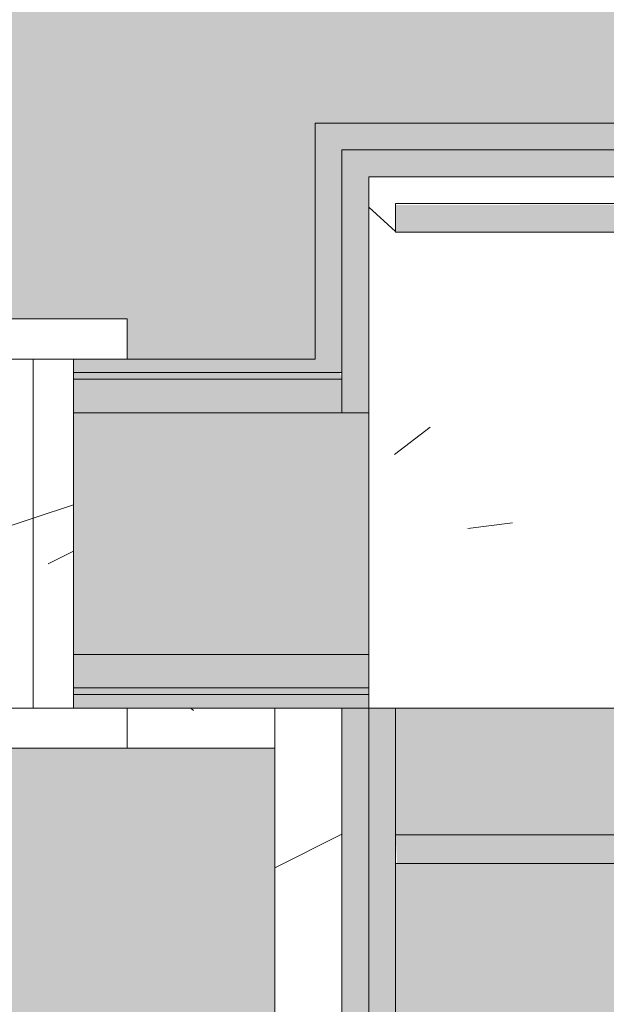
# Model space of a CAD drawing. Header units: millimetres. Extents: x 5980700 to 6194397, y -12939 to 2351883.
# Tile 72 of 124: x 6035928 to 6036147, y -2011 to -1644. Entities that reach past the tile are written whole.
import ezdxf

# ---------------------------------------------------------------- set-up
doc = ezdxf.new("R2010")
doc.units = ezdxf.units.MM
for name, color, linetype, lineweight in [('A-DOOR', 31, 'Continuous', 9), ('A-DOOR-OPNG', 31, 'Continuous', 9), ('A-FLOR-PATT', 8, 'Continuous', 18), ('A-WALL', 113, 'Continuous', 18), ('A-WALL-PATT', 111, 'Continuous', 25), ('S-COLS', 52, 'Continuous', 9)]:
    doc.layers.add(name, color=color, linetype=linetype, lineweight=lineweight)
pattern_1 = [(49.99999999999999, (0, 0), (182.184668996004, -15.93908553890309), [19.05, -209.55]), (355, (0, 0), (-35.24242749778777, 191.0566080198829), [15.24, -167.64]), (100.451, (15.182, -1.328), (146.9425016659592, 175.1166878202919), [16.19, -178.09]), (46.184, (0, 50.8), (271.0788941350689, -42.04327417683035), [28.575, -314.325]), (96.636, (22.59, 47.297), (237.4025071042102, 247.4272132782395), [24.285, -267.135]), (351.184, (0, 50.8), (237.404605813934, 247.4251178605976), [22.86, -251.46]), (21, (25.4, 38.1), (151.6148798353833, -102.2655185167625), [19.05, -209.55]), (326, (25.4, 38.1), (61.80235996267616, 184.1877424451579), [15.24, -167.64]), (71.45100000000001, (38.035, 29.578), (213.4170626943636, 81.92136778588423), [16.19, -178.09]), (37.50000000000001, (0, 0), (3.08832282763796, 84.55507579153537), [8.382, -157.226, 8.382, -161.798, -168.275]), (37.50000000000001, (0, 0), (3.08832282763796, 84.55507579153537), [-335.788, 8.382, -159.893]), (7.499999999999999, (0, 0), (66.81943811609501, 100.1807470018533), [8.382, -88.646, 8.382, -153.416, -64.135]), (7.499999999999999, (0, 0), (66.81943811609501, 100.1807470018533), [-258.826, 8.382, -55.753]), (327.5, (-56.642, 0), (135.5904877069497, -5.7289126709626), [8.382, -55.118, 8.382, -189.738, -262.89]), (327.5, (-56.642, 0), (135.5904877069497, -5.7289126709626), [-261.62, 8.382, -254.508]), (317.5, (-82.042, 0), (148.1288864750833, 25.42676126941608), [8.382, -74.168, 8.382, -123.19, -186.69]), (317.5, (-82.042, 0), (148.1288864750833, 25.42676126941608), [-214.122, 8.382, -178.308])]
pattern_2 = [(36.87, (-5193.228, -2252.341), (-1249.498511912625, -833.0022321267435), [208.25, -1874.25]), (26.565, (-5443.128000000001, -2127.391), (416.5006794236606, 416.5003825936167), [465.661, -465.661]), (18.435, (-5443.128000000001, -1919.141), (832.9995359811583, 416.5008561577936), [263.418, -1053.671])]

# ---------------------------------------------------------------- blocks, each defined once
blk = doc.blocks.new('FX-ESQ-INT_PORTA_VISOR-1FL - 92x210cm_100x215cm-1FL-MAD-3_0cmFolha_Maçaneta 01-V73-PLANTA DE CAIMENTO DE PISOS - TÉRREO')
at = {"layer": 'A-DOOR', "lineweight": 5}
h = blk.add_hatch(dxfattribs=at)
h.set_pattern_fill('FP_95', color=256, style=0, pattern_type=2)
h.set_pattern_definition(pattern_2)
h.paths.add_polyline_path([(-484.9999999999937, 80.0000000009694), (-519.9999999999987, 80.0000000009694), (-519.9999999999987, 65.00000000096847), (-469.9999999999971, 65.00000000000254), (-469.9999999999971, 80.0000000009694)])
h.paths.add_polyline_path([(469.9999999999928, 80.00000000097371), (469.9999999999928, 64.99999999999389), (519.9999999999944, 64.99999999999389), (519.9999999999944, 80.00000000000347), (484.9999999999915, 80.00000000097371)])
h.paths.add_polyline_path([(-499.999999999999, -64.99999999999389), (-519.9999999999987, -64.99999999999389), (-519.9999999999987, -79.99999999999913), (-469.9999999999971, -79.99999999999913), (-469.9999999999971, -64.99999999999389), (-484.9999999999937, -64.99999999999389)])
h.paths.add_polyline_path([(499.9999999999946, -64.99999999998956), (469.9999999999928, -64.99999999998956), (469.9999999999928, -79.99999999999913), (519.9999999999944, -79.99999999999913), (519.9999999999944, -64.99999999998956)])
h = blk.add_hatch(dxfattribs=at)
h.set_pattern_fill('FP_95', color=256, style=0, pattern_type=2)
h.set_pattern_definition(pattern_2)
h.paths.add_polyline_path([(-469.9999999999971, 65.00000000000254), (-484.9999999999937, 65.00000000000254), (-484.9999999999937, -64.99999999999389), (-450.0000000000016, -64.99999999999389), (-450.0000000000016, 35.00000000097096), (-459.9999999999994, 35.00000000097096), (-459.9999999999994, 65.00000000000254)])
h.paths.add_polyline_path([(469.9999999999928, 64.99999999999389), (459.9999999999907, 64.99999999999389), (459.9999999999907, 35.00000000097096), (449.999999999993, 35.00000000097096), (449.999999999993, -64.99999999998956), (484.9999999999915, -64.99999999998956), (484.9999999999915, 64.99999999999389)])
at = {"layer": 'A-DOOR-OPNG', "lineweight": 5}
h = blk.add_hatch(dxfattribs=at)
h.set_pattern_fill('FP_95', color=256, style=0, pattern_type=2)
h.set_pattern_definition(pattern_2)
h.paths.add_polyline_path([(-484.9999999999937, 65.00000000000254), (-499.999999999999, 65.00000000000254), (-499.999999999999, -64.99999999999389), (-484.9999999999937, -64.99999999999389), (-484.9999999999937, 45.00000000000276)])
h.paths.add_polyline_path([(499.9999999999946, 64.99999999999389), (484.9999999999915, 64.99999999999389), (484.9999999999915, -64.99999999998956), (499.9999999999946, -64.99999999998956), (499.9999999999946, 59.99999999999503)])
at = {"layer": 'A-DOOR', "color": 250, "lineweight": 5}
for p, q in [((-470.0000000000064, 80.0000000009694), (-520.0000000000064, 80.0000000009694)), ((-520.0000000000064, 80.0000000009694), (-520.0000000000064, 65.00000000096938)), ((-520.0000000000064, 65.00000000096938), (-470.0000000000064, 65.00000000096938)), ((-485.0000000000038, 65.00000000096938), (-500.0000000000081, 65.00000000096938)), ((-500.0000000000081, 65.00000000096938), (-500.0000000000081, -65.00000000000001)), ((-485.0000000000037, -65.00000000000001), (-485.0000000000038, 65.00000000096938)), ((-460.0000000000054, 65.000000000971), (-485.0000000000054, 65.00000000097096)), ((-485.0000000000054, 65.00000000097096), (-485.0000000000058, -64.99999999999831)), ((-470.0000000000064, -65.00000000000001), (-520.0000000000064, -65.00000000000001)), ((-520.0000000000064, -65.00000000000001), (-520.0000000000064, -80.00000000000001)), ((-500.0000000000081, -65.00000000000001), (-485.0000000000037, -65.00000000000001)), ((-485.0000000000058, -64.99999999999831), (-450.0000000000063, -64.99999999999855)), ((-520.0000000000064, -80.00000000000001), (-470.0000000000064, -80.00000000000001))]:
    blk.add_line(p, q, dxfattribs=at)
blk = doc.blocks.new('_ARQPWR_Pilar perfil I - _TP01-4283042-PLANTA DE CAIMENTO DE PISOS - TÉRREO')
at = {"layer": 'S-COLS', "lineweight": 5}
blk.add_hatch(color=256, dxfattribs=at).paths.add_polyline_path([(5.34999999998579, -122.999999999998), (127.9999999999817, -122.999999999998), (127.9999999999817, -112.2999999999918), (16.04999999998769, -112.2999999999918), (8.483957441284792, -109.1660425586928), (5.34999999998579, -101.5999999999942), (5.349999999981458, 101.6000000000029), (8.483957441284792, 109.1660425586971), (16.04999999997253, 112.3000000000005), (127.9999999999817, 112.3000000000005), (127.9999999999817, 123.0000000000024), (-128.0000000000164, 122.4003904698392), (-128.0000000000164, 112.3000000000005), (-16.05000000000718, 112.3000000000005), (-8.483957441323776, 109.1660425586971), (-5.350000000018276, 101.6000000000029), (-5.352570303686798, -101.6062052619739), (-8.483957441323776, -109.1660425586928), (-16.05000000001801, -112.2999999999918), (-128.0000000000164, -112.307521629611), (-127.3958969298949, -122.999999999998), (-5.346365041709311, -122.999999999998)])
at = {"layer": 'S-COLS', "color": 90, "lineweight": 5}
for p, q in [((127.9999999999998, 123.0000000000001), (-128.0000000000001, 123.0000000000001)), ((-128.0000000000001, 123.0000000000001), (-128.0000000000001, 112.3000000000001)), ((127.9999999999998, 112.3000000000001), (127.9999999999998, 123.0000000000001)), ((-128.0000000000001, 112.3000000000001), (-16.05000000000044, 112.3000000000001)), ((16.04999999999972, 112.3000000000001), (127.9999999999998, 112.3000000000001)), ((-5.350000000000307, 101.6000000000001), (-5.350000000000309, -101.5999999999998)), ((5.349999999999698, -101.6), (5.349999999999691, 101.6)), ((-16.05000000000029, -112.3), (-128.0000000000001, -112.3)), ((-128.0000000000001, -112.3), (-128.0000000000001, -123)), ((127.9999999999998, -112.3), (16.04999999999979, -112.3)), ((127.9999999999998, -123), (127.9999999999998, -112.3)), ((-128.0000000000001, -123), (127.9999999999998, -123))]:
    blk.add_line(p, q, dxfattribs=at)
for centre, radius, start, end in [((-16.05000000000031, 101.6000000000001), 10.70000000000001, 3.307776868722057e-13, 90.00000000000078), ((16.04999999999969, 101.6000000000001), 10.69999999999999, 90.00000000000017, 180.0000000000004), ((-16.05000000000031, -101.6), 10.7, 270, 7.887775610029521e-13), ((16.04999999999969, -101.6), 10.70000000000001, 180.0000000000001, 270.0000000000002)]:
    blk.add_arc(centre, radius, start, end, dxfattribs=at)
blk = doc.blocks.new('FX-PNC-PILAR-TP2 - FX-PNC-PILAR-TP01-4296264-PLANTA DE CAIMENTO DE PISOS - TÉRREO')
at = {"layer": 'A-WALL-PATT', "lineweight": 5}
h = blk.add_hatch(dxfattribs=at)
h.set_pattern_fill('FP_108', color=135, style=0, pattern_type=2)
h.set_pattern_definition([(49.99999999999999, (2e-05, -3e-05), (364.3679291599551, -31.87829433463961), [38.1, -419.1]), (355, (2e-05, -3e-05), (-70.48585119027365, 382.1133031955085), [30.48, -335.28]), (100.451, (30.364, -2.657), (293.8850033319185, 350.2333756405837), [32.38, -356.18]), (46.184, (2e-05, 101.6), (542.1584806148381, -84.08582678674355), [57.15, -628.65]), (96.636, (45.18, 94.59299999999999), (474.8048986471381, 494.8554198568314), [48.57, -534.27]), (351.184, (2e-05, 101.6), (474.8101998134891, 494.8500824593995), [45.72, -502.92]), (21, (50.8, 76.2), (303.2284677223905, -204.530461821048), [38.1, -419.1]), (326, (50.8, 76.2), (123.6038908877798, 368.3760440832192), [30.48, -335.28]), (71.45100000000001, (76.069, 59.15600000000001), (426.8341253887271, 163.8427355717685), [32.38, -356.18]), (37.50000000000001, (2e-05, -3e-05), (6.176645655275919, 169.1101515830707), [16.764, -314.452, 16.764, -323.596, -336.55]), (37.50000000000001, (2e-05, -3e-05), (6.176645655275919, 169.1101515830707), [-671.576, 16.764, -319.786]), (7.499999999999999, (2e-05, -3e-05), (133.63887623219, 200.3614940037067), [16.764, -177.292, 16.764, -306.832, -128.27]), (7.499999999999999, (2e-05, -3e-05), (133.63887623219, 200.3614940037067), [-517.6519999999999, 16.764, -111.506]), (327.5, (-113.284, -3e-05), (271.1818188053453, -11.45836264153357), [16.764, -110.236, 16.764, -379.476, -525.78]), (327.5, (-113.284, -3e-05), (271.1818188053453, -11.45836264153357), [-523.24, 16.764, -509.016]), (317.5, (-164.084, -3e-05), (296.2585102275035, 50.85284694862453), [16.764, -148.336, 16.764, -246.38, -373.38]), (317.5, (-164.084, -3e-05), (296.2585102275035, 50.85284694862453), [-428.244, 16.764, -356.616])])
h.paths.add_polyline_path([(-4285.283904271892, -1968.84182177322), (-4140.616646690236, -1968.84182177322), (-4140.616646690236, -1702.84182177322), (-4416.616646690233, -1702.84182177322), (-4416.616646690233, -1900.841032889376), (-4291.627681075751, -1900.841032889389), (-4290.741506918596, -1946.515975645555), (-4286.83337430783, -1944.362714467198), (-4283.966646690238, -1937.424463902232), (-4284.615710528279, -1732.674843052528), (-4287.100604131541, -1726.675779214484), (-4294.666646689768, -1723.541821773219), (-4406.616646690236, -1723.534300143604), (-4406.613011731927, -1712.841821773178), (-4150.616646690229, -1712.841821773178), (-4150.616646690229, -1723.541821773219), (-4262.566646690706, -1723.541821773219), (-4270.132689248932, -1726.675779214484), (-4273.266646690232, -1734.241821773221), (-4272.617582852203, -1939.008800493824), (-4270.132689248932, -1945.007864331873), (-4262.566646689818, -1948.14182177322), (-4150.616646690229, -1948.14182177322), (-4150.616646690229, -1958.841821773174), (-4291.627681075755, -1958.841821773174), (-4291.627681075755, -1968.84182177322), (-4287.253516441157, -1968.84182177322)])
at = {"layer": 'A-WALL', "color": 130, "lineweight": 9}
for p, q in [((-4272.2982160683, -1702.84182177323), (-4416.616646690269, -1702.84182177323)), ((-4416.616646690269, -1702.84182177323), (-4416.616646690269, -1900.841032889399)), ((-4416.616646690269, -1900.841032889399), (-4291.627681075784, -1900.8410328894))]:
    blk.add_line(p, q, dxfattribs=at)
blk = doc.blocks.new('BE-PMSa-MOD-ARQ-CONEXAODOFUTURO-EX-000-R_rvt-1-PLANTA DE CAIMENTO DE PISOS - TÉRREO')
at = {"layer": 'A-FLOR-PATT', "lineweight": 5}
h = blk.add_hatch(dxfattribs=at)
h.set_pattern_fill('FP_109', color=133, style=0, pattern_type=2)
h.set_pattern_definition(pattern_1)
h.paths.add_polyline_path([(-4441.627696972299, -8177.825683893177), (-4441.627696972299, -8167.82568389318), (-4451.627696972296, -8167.82568389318), (-4451.627696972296, -8177.825683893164)])
h.paths.add_polyline_path([(20075.50989163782, -8167.825683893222), (20089.3868260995, -8167.825683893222), (20089.38682609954, -5194.841794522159), (19913.38333741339, -5194.841794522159), (19913.38333741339, -4838.84179452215), (20089.38682609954, -4838.841794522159), (20089.38682609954, -2003.841794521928), (19923.3833374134, -2003.841794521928), (19923.38333741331, -1915.841005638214), (15956.88333741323, -1915.841005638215), (15956.88333741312, -2008.841794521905), (15620.88333741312, -2008.841794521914), (15620.88333741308, -1915.841005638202), (12301.88333741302, -1915.841005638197), (12301.88333741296, -2008.841794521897), (11965.88333741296, -2008.84179452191), (11965.88333741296, -1915.841005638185), (9479.379702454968, -1915.841005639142), (9479.379702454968, -1900.841005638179), (8579.379702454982, -1900.841005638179), (8579.379702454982, -2050.841005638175), (11830.88333741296, -2050.841005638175), (11830.88333741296, -2143.841794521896), (12436.88333741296, -2143.841794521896), (12436.88333741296, -2050.84100563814), (15485.88333741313, -2050.841005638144), (15485.88333741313, -2143.841794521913), (16091.88333741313, -2143.841794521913), (16091.88333741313, -2050.841005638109), (19788.3833374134, -2050.841005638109), (19788.3833374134, -2138.841794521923), (19964.38682609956, -2138.841794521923), (19964.38682609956, -4713.841794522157), (19788.3833374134, -4713.841794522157), (19788.3833374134, -5319.841794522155), (19964.38682609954, -5319.841794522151), (19964.38682609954, -8042.825683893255), (8511.785154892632, -8042.825683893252), (8511.785154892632, -4063.84179452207), (8559.379702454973, -4063.841794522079), (8559.379702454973, -3457.84179452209), (8511.785154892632, -3457.84179452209), (8511.785154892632, -2770.84100563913), (8500.374635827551, -2770.84100563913), (8500.374635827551, -2640.841005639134), (8511.785154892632, -2640.841005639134), (8511.785154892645, -2138.841794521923), (8549.379702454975, -2138.826511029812), (8549.379702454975, -1900.841005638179), (8539.379702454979, -1900.841005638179), (8539.379702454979, -1915.841005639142), (8424.379702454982, -1915.841005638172), (8424.379702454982, -2003.841794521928), (8386.785154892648, -2003.841794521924), (8386.785154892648, -3582.841794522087), (8434.379702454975, -3582.841794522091), (8434.379702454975, -3938.841794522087), (8386.78515489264, -3938.841794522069), (8386.78515489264, -8167.825683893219), (19983.39944753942, -8167.825683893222)])
h.paths.add_polyline_path([(-4451.627696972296, -8167.82568389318), (-4451.627696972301, -1915.841005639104), (-4556.62769697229, -1915.841005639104), (-4556.62769697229, -1900.841005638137), (-4566.627696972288, -1900.841005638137), (-4566.627696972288, -2740.841005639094), (-4556.627696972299, -2740.841005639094), (-4556.627696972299, -2751.841005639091), (-4536.622630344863, -2751.841005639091), (-4536.622630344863, -2640.841005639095), (-4517.622630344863, -2640.841005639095), (-4517.622630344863, -2770.841005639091), (-4556.627696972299, -2770.841005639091), (-4556.627696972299, -2780.841005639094), (-4566.627696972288, -2780.841005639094), (-4566.627696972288, -2820.841005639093), (-4576.627696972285, -2820.841005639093), (-4576.627696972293, -8042.825683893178), (-16321.61588607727, -8042.825683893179), (-16321.61588608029, -5319.841794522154), (-16145.61666258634, -5319.841794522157), (-16145.61666258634, -4713.841794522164), (-16321.61588608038, -4713.841794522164), (-16321.61588608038, -2138.841794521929), (-16145.61666258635, -2138.841794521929), (-16145.61666258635, -2050.841005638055), (-12201.61666258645, -2050.841005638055), (-12201.61666258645, -2138.841794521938), (-11585.61666258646, -2138.841794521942), (-11585.61666258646, -2050.841005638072), (-8474.116662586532, -2050.841005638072), (-8474.116662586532, -2138.841794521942), (-7858.116662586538, -2138.841794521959), (-7858.116662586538, -2050.841005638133), (-4596.627696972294, -2049.966749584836), (-4596.627696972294, -1900.841005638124), (-5496.627696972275, -1900.841005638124), (-5496.627696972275, -1915.841005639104), (-7993.116662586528, -1915.841005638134), (-7993.116662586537, -2003.841794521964), (-8339.116662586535, -2003.841794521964), (-8339.116662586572, -1915.841005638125), (-11720.6166625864, -1915.841005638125), (-11720.61666258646, -2003.841794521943), (-12066.61666258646, -2003.841794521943), (-12066.61666258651, -1915.841005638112), (-16280.61666258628, -1915.841005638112), (-16280.61666258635, -2003.84179452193), (-16446.61588608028, -2003.84179452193), (-16446.61588608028, -4838.841794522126), (-16270.61666258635, -4838.841794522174), (-16270.61666258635, -5194.841794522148), (-16446.61588608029, -5194.841794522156), (-16446.61588608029, -8167.825683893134), (-4512.987072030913, -8167.825683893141)])
h.paths.add_polyline_path([(-6183.614845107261, -327.1176804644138), (-6183.612822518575, -327.1195872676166), (-6151.433903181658, -327.1195872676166)])
h.paths.add_polyline_path([(-6183.614845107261, -1157.117680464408), (-6183.612822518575, -1157.119587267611), (-6174.673446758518, -1157.119587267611)])
h.paths.add_polyline_path([(9914.343509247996, -1770.841005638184), (10006.38515489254, -1770.841005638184), (10006.38515489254, -14.61798700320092), (9529.379702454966, -14.61798700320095), (9529.379702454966, -29.61798700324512), (9479.379702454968, -29.61798700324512), (9479.379702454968, -14.61798700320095), (8539.379702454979, -14.617987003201), (8539.379702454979, -29.61798700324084), (8489.37970245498, -28.80444696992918), (8489.37970245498, -14.617987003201), (-2271.114845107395, -14.6179870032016), (-2271.114845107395, -29.61036006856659), (-2321.114845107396, -29.61036006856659), (-2321.114845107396, -14.6179870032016), (-3061.11484510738, -14.61798700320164), (-3061.11484510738, -29.6103600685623), (-3111.114845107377, -29.61036006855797), (-3111.114845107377, -14.61798700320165), (-3280.616662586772, -14.61798700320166), (-3280.616662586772, -29.61036006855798), (-3330.616662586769, -29.61036006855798), (-3330.616662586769, -14.61798700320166), (-4070.616662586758, -14.6179870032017), (-4070.616662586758, -29.61036006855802), (-4120.616662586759, -29.61036006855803), (-4120.616662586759, -14.6179870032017), (-4506.627696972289, -14.61798700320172), (-4506.627696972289, -29.61036006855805), (-4556.62769697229, -29.61036006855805), (-4556.62769697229, -14.61798700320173), (-5496.627696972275, -14.61798700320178), (-5496.627696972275, -29.61036006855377), (-5546.627696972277, -29.61036006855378), (-5546.627696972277, -14.61798700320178), (-6183.614845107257, -14.61798700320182), (-6183.614845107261, -1770.841005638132), (-5546.627696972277, -1770.841005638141), (-5546.627696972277, -1755.841005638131), (-5496.627696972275, -1755.841005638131), (-5496.627696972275, -1770.841005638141), (-4556.62769697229, -1770.841005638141), (-4556.62769697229, -1755.841005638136), (-4506.627696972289, -1755.841005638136), (-4506.627696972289, -1770.841005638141), (-4436.616662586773, -1770.841005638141), (-4436.616662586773, -1682.841794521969), (-4120.616662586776, -1682.841794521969), (-4120.616662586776, -1770.841005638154), (-1313.614873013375, -1770.841005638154), (-1313.614873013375, -1755.841005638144), (-1243.614873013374, -1755.841005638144), (-1243.614873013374, -1770.841005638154), (-403.6148730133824, -1770.841005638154), (-403.6148730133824, -1755.841005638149), (-333.6148730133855, -1755.841005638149), (-333.6148730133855, -1770.841005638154), (748.3833374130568, -1770.841005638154), (748.3833374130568, -1755.841005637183), (818.3833374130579, -1755.841005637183), (818.3833374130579, -1770.841005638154), (1678.38333741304, -1770.841005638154), (1678.38333741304, -1620.841005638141), (-3970.61666258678, -1620.841005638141), (-3970.61666258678, -1532.841794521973), (-4586.616662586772, -1532.841794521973), (-4586.616662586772, -1620.841005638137), (-6033.61484510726, -1620.841005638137), (-6033.61484510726, -164.6179870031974), (9856.385154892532, -164.6179870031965), (9856.385154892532, -1620.841005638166), (8559.379702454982, -1620.841005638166), (8559.379702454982, -1532.841794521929), (7943.379702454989, -1532.841794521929), (7943.379702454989, -1620.841005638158), (2294.383337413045, -1620.970226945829), (2294.383337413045, -1770.841005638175), (3154.383337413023, -1770.841005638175), (3154.383337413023, -1755.841005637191), (3224.383337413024, -1755.841005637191), (3224.383337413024, -1770.841005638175), (4236.385126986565, -1770.841005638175), (4236.385126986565, -1755.841005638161), (4306.385126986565, -1755.841005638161), (4306.385126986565, -1770.841005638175), (5146.385126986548, -1770.841005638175), (5146.385126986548, -1755.841005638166), (5216.38512698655, -1755.841005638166), (5216.38512698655, -1770.841005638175), (8093.379702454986, -1770.841005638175), (8093.379702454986, -1682.841794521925), (8409.379702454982, -1682.841794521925), (8409.379702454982, -1770.841005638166), (8489.37970245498, -1770.841005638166), (8489.37970245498, -1755.841005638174), (8539.379702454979, -1755.841005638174), (8539.379702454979, -1770.841005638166), (9479.379702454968, -1770.841005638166), (9479.379702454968, -1755.841005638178), (9529.379702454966, -1755.841005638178), (9529.379702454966, -1770.841005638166), (9856.385154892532, -1770.841005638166)])
h.paths.add_polyline_path([(2264.383337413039, -1770.841005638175), (2264.383337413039, -1527.841794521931), (1708.383337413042, -1527.841794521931), (1708.383337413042, -1770.841005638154), (1718.38333741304, -1770.841005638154), (1718.38333741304, -1755.841005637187), (1788.383337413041, -1755.841005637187), (1788.383337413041, -1770.841005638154), (1833.383337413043, -1770.841005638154), (1833.383337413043, -1677.841794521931), (2139.383337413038, -1677.841794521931), (2139.383337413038, -1770.841005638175), (2184.38333741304, -1770.841005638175), (2184.38333741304, -1755.841005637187), (2254.383337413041, -1755.841005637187), (2254.383337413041, -1770.841005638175), (2259.025241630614, -1770.841005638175)])
h.paths.add_polyline_path([(16686.35582290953, -1755.841005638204), (19923.38333741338, -1755.841005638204), (19923.3833374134, -1667.841794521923), (20089.38682609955, -1667.841794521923), (20089.38682609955, 1166.15820547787), (19913.38333741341, 1166.158205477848), (19913.38333741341, 1522.158205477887), (20089.38682609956, 1522.158205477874), (20089.38682609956, 4296.158205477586), (19913.3833374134, 4296.158205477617), (19913.38333741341, 4461.658994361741), (15971.88333741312, 4461.658994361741), (15971.88333741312, 4296.158205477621), (15605.88333741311, 4296.158205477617), (15605.88333741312, 4461.658994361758), (12316.88333741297, 4461.658994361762), (12316.88333741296, 4296.158205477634), (11950.88333741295, 4296.158205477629), (11950.88333741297, 4461.658994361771), (8424.379702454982, 4461.658994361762), (8424.379702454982, 140.3820129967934), (8489.37970245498, 140.3820129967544), (8489.37970245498, 130.3820129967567), (8539.379702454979, 130.382012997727), (8539.379702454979, 115.3820129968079), (8549.379702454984, 115.3820129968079), (8549.379702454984, 955.3820129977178), (8539.379702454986, 955.3820129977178), (8539.379702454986, 966.3820129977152), (8519.374635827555, 966.382012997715), (8519.374635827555, 855.3820129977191), (8500.374635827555, 855.3820129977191), (8500.374635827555, 985.382012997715), (8539.379702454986, 985.3820129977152), (8539.379702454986, 995.3820129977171), (8549.379702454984, 995.3820129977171), (8549.379702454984, 4336.658994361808), (11825.88333741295, 4336.658994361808), (11825.88333741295, 4171.158205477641), (12441.88333741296, 4171.158205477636), (12441.88333741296, 4336.658994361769), (15480.88333741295, 4336.658994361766), (15480.88333741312, 4171.158205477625), (16096.88333741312, 4171.15820547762), (16097.48518693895, 4336.658994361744), (19788.3833374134, 4336.658994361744), (19788.38333741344, 4171.158205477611), (19964.38682609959, 4171.158205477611), (19964.38682609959, 1647.158205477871), (19788.38333741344, 1647.158205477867), (19788.38333741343, 1041.158205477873), (19964.38682609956, 1041.158205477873), (19964.38682609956, -1532.841794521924), (19788.38333741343, -1532.841794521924), (19788.38333741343, -1620.841005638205), (16091.88333741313, -1620.841005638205), (16091.88333741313, -1527.84179452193), (15485.88333741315, -1527.841794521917), (15485.88333741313, -1620.841005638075), (12436.88333741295, -1620.841005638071), (12436.88333741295, -1527.841794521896), (11830.88333741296, -1527.841794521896), (11830.88333741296, -1620.841005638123), (10286.38515489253, -1620.841005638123), (10286.38515489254, 265.3820129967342), (8579.379702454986, 265.3820129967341), (8579.379702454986, 115.3820129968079), (9479.379702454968, 115.3820129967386), (9479.379702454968, 130.3820129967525), (9509.37970245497, 130.3820129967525), (9509.37970245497, 140.3820129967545), (10161.38515489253, 140.3820129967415), (10161.38515489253, -1755.841005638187), (11965.88333741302, -1755.841005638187), (11965.88333741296, -1662.841794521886), (12301.88333741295, -1662.84179452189), (12301.88333741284, -1755.841005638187), (15620.88333741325, -1755.841005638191), (15620.88333741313, -1662.841794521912), (15956.88333741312, -1662.841794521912), (15956.88333741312, -1755.841005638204), (16417.78746090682, -1755.841005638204)])
h.paths.add_polyline_path([(-6868.469615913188, -1755.841005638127), (-6338.614845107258, -1755.841005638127), (-6338.614845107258, 140.3896399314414), (-5546.627696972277, 140.3896399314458), (-5546.627696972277, 130.3896399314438), (-5496.627696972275, 130.389639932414), (-5496.627696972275, 115.3896399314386), (-4596.627696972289, 115.3896399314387), (-4596.627696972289, 265.3896399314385), (-6463.614845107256, 265.3896399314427), (-6463.614845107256, -1620.841005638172), (-7858.116662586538, -1620.841005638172), (-7858.116662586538, -1532.841794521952), (-8474.116662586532, -1532.841794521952), (-8474.116662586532, -1620.84100563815), (-11585.61666258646, -1620.84100563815), (-11585.61666258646, -1532.841794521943), (-12201.61666258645, -1532.841794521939), (-12201.61666258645, -1620.841005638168), (-16145.61666258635, -1620.841005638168), (-16145.61666258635, -1532.841794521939), (-16321.61588608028, -1532.841794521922), (-16321.61588608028, 1041.158205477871), (-16145.61666258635, 1041.158205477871), (-16145.61666258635, 1647.158205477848), (-16321.6158860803, 1647.158205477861), (-16321.6158860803, 4171.158205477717), (-16145.61666258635, 4171.158205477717), (-16145.61666258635, 4337.158913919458), (-12201.61666258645, 4337.158913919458), (-12201.61666258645, 4171.158205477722), (-11585.61666258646, 4171.158205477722), (-11585.61666258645, 4337.158913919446), (-8474.116662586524, 4337.158913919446), (-8474.116662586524, 4171.158205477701), (-7858.116662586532, 4171.158205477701), (-7858.116662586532, 4337.158913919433), (-4576.627696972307, 4337.158913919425), (-4576.627696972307, 1035.389639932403), (-4566.627696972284, 1035.389639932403), (-4566.627696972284, 995.3896399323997), (-4556.62769697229, 995.3896399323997), (-4556.62769697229, 985.3896399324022), (-4517.622630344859, 985.3896399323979), (-4517.622630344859, 855.389639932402), (-4536.622630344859, 855.389639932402), (-4536.622630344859, 966.3896399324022), (-4556.62769697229, 966.3896399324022), (-4556.62769697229, 955.3896399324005), (-4566.627696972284, 955.3896399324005), (-4566.627696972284, 115.3896399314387), (-4556.62769697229, 115.3896399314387), (-4556.62769697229, 130.3896399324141), (-4506.627696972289, 130.3896399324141), (-4506.627696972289, 140.3896399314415), (-4451.627696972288, 140.3896399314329), (-4451.711295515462, 4461.658994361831), (-7983.116662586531, 4461.65899436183), (-7983.116662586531, 4296.158205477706), (-8349.116662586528, 4296.158205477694), (-8349.200261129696, 4461.658994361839), (-11710.61666258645, 4461.658994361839), (-11710.61666258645, 4296.158205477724), (-12076.61666258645, 4296.158205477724), (-12076.7002611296, 4461.658994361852), (-16280.61666258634, 4461.658994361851), (-16280.61666258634, 4306.158205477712), (-16446.61588608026, 4306.158205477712), (-16446.61588608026, 1512.158205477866), (-16280.61666258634, 1512.158205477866), (-16280.61666258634, 1497.158205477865), (-16270.61666258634, 1497.158205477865), (-16270.61666258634, 1166.158205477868), (-16446.61588608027, 1166.158205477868), (-16446.61588608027, -1667.841794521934), (-16280.61666258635, -1667.841794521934), (-16280.61666258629, -1755.841005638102), (-12066.61666258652, -1755.841005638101), (-12066.61666258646, -1667.841794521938), (-11720.61666258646, -1667.841794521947), (-11720.61666258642, -1755.841005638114), (-8339.116662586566, -1755.841005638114), (-8339.116662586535, -1667.841794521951), (-7993.116662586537, -1667.841794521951), (-7993.116662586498, -1755.841005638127), (-7457.340251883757, -1755.841005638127)])
h.paths.add_polyline_path([(10006.38316409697, -1157.11958726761), (10006.38515489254, -1157.117680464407), (9997.443780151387, -1157.11958726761)])
h.paths.add_polyline_path([(10006.38316409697, -327.1195872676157), (10006.38515489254, -327.1176804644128), (9997.443780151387, -327.1195872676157)])
h.paths.add_polyline_path([(7264.425647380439, 115.3820129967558), (7919.878136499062, 115.3820129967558), (7919.878136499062, 265.3820129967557), (6363.379702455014, 265.3820129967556), (6363.379702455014, 115.3820129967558)])
h.paths.add_polyline_path([(6323.379702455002, 115.3820129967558), (6333.379702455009, 115.3820129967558), (6333.379702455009, 265.3820129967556), (2116.385126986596, 265.3820129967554), (2116.385126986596, 1037.158205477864), (2296.38333741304, 1037.158205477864), (2296.38333741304, 1651.158205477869), (2116.385126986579, 1651.158205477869), (2116.385126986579, 2814.158994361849), (1966.385126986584, 2814.158994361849), (1966.385126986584, 2804.158994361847), (1981.385126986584, 2804.158994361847), (1981.385126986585, 1516.158205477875), (2161.383337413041, 1516.158205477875), (2161.383337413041, 1172.158205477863), (1981.385126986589, 1172.158205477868), (1981.385126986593, 130.382012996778), (6323.379702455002, 130.3820129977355)])
h.paths.add_polyline_path([(7949.878136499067, 115.3820129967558), (7963.379702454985, 115.3820129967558), (7963.379702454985, 130.3820129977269), (8078.379702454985, 130.3820129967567), (8078.379702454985, 296.3913006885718), (8254.379702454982, 296.4037829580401), (8254.379702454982, 1172.158205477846), (8076.38333741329, 1172.158205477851), (8076.38333741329, 1516.158205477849), (8254.379702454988, 1516.158205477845), (8254.379702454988, 4306.158205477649), (8078.383337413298, 4306.158205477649), (8078.383337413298, 4471.658994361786), (7658.883337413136, 4471.658994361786), (7658.883337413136, 4476.658994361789), (7618.883337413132, 4476.658994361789), (7618.883337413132, 4486.658994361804), (2618.883337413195, 4486.658994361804), (2618.883337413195, 4476.658994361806), (2578.8833374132, 4476.658994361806), (2578.8833374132, 4471.658994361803), (2159.383337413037, 4471.658994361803), (2159.383337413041, 4306.158205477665), (1981.385126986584, 4306.158205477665), (1981.385126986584, 3744.158994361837), (1966.385126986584, 3744.158994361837), (1966.385126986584, 2844.158994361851), (2116.385126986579, 2844.158994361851), (2116.385126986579, 4171.158205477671), (2294.38333741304, 4171.158205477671), (2294.38333741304, 4336.658994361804), (7943.383337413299, 4336.658994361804), (7943.383337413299, 4171.158205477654), (8119.379702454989, 4171.158205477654), (8119.379702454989, 1651.158205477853), (7941.383337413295, 1651.158205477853), (7941.383337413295, 1037.158205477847), (8119.379702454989, 1037.158205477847), (8119.379702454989, 431.3942088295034), (7949.878136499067, 431.3817265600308), (7949.878136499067, 130.3820129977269)])
h.paths.add_polyline_path([(1686.385126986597, 115.3820129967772), (1836.385126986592, 115.3820129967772), (1836.385126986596, 2754.15899436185), (1821.385126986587, 2754.15899436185), (1821.385126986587, 2804.158994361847), (1836.385126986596, 2804.158994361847), (1836.385126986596, 3744.158994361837), (1821.385126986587, 3744.158994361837), (1821.385126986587, 3794.158994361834), (1836.385126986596, 3794.158994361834), (1836.385126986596, 3907.158994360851), (1774.885126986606, 3907.158994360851), (1774.885126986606, 3919.658994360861), (1049.885126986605, 3919.658994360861), (1049.885126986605, 3954.658994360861), (1769.885126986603, 3954.658994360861), (1769.885126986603, 3961.658994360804), (386.3851269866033, 3961.658994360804), (386.3851269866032, 4486.658994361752), (-333.6148451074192, 4486.658994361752), (-333.6148451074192, 4407.158913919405), (-318.6148451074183, 4407.158913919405), (-318.6148451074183, 4357.158913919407), (-333.6148451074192, 4357.158913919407), (-333.6148451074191, 3617.158913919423), (-318.6148451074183, 3617.158913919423), (-318.6148451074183, 3567.158913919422), (-333.6148451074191, 3567.158913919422), (-333.6148451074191, 3238.903506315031), (-183.6148451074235, 3238.903506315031), (-183.6148451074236, 4337.158913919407), (236.3851269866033, 4337.158913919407), (236.3851269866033, 3811.658994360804), (1686.385126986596, 3811.658994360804), (1686.385126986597, 265.3820129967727), (444.3857207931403, 265.3820129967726), (444.3857207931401, 2287.15820547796), (81.29247742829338, 2287.15820547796), (81.2924774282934, 2137.15820547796), (294.3857207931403, 2137.15820547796), (294.3857207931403, 1698.268829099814), (304.3857207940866, 1698.268829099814), (304.3857207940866, 1648.268829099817), (294.3857207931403, 1648.268829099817), (295.5425980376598, 308.2688290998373), (304.385720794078, 308.2688290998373), (304.385720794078, 258.2688290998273), (294.3857207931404, 258.2688290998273), (294.3857207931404, 115.3820129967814), (1680.297920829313, 115.3820129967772)])
h.paths.add_polyline_path([(-2016.707522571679, 1971.140541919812), (-1743.707740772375, 1971.14801826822), (-1743.707740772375, 2121.140541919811), (-1993.707304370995, 2121.140541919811), (-1993.707304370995, 1971.148018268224), (-2018.707522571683, 1971.148018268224), (-2018.707522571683, 2121.140541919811), (-2422.616662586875, 2121.140541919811), (-2422.616662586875, 2245.558205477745), (-3006.114845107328, 2245.558205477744), (-3006.114845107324, 3007.158913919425), (-2018.707522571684, 3007.158913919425), (-2018.707522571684, 3238.903506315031), (-3156.114845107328, 3238.903506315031), (-3156.114845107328, 1971.140541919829), (-2784.616662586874, 1971.14054191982), (-2784.616662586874, 2095.558205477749), (-2572.616662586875, 2095.558205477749), (-2572.616662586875, 1971.140541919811), (-2018.707522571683, 1971.140541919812)])
h.paths.add_polyline_path([(-1993.707304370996, 3007.158913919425), (-1743.707740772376, 3007.158913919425), (-1743.707740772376, 3238.903506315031), (-1993.707304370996, 3238.903506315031), (-1993.707304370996, 3094.949362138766)])
h.paths.add_polyline_path([(1801.885126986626, 3919.658994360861), (1836.385126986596, 3919.658994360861), (1836.385126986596, 3961.658994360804), (1801.885126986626, 3961.658994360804), (1801.885126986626, 3927.158994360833)])
at = {"layer": 'A-WALL', "lineweight": 5}
for color, points in [(50, [(-4426.616662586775, -1770.841005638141), (-4426.616662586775, -1682.841794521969), (-4436.616662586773, -1682.841794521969), (-4436.616662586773, -1770.841005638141)]), (50, [(-4130.616646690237, -1692.841794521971), (-4120.616662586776, -1692.841794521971), (-4120.616662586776, -1682.841794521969), (-4426.616662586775, -1682.841794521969), (-4426.616662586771, -1692.841794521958), (-4150.616662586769, -1692.841794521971)]), (9, [(-4406.627696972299, -8187.825683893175), (-4406.627696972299, -1900.841005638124), (-4416.627696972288, -1900.841005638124), (-4416.627696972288, -8187.825683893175)])]:
    blk.add_hatch(color=color, dxfattribs=at).paths.add_polyline_path(points)
at = {"layer": 'A-WALL'}
for color, points in [(253, [(-4426.616662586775, -1790.841005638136), (-4416.616662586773, -1790.841005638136), (-4416.616662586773, -1692.841794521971), (-4426.616662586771, -1692.841794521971), (-4426.616662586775, -1778.341005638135)]), (253, [(-4273.266662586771, -1702.841794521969), (-4130.616662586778, -1702.841794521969), (-4130.616662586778, -1692.841794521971), (-4416.616662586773, -1692.841794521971), (-4416.616662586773, -1702.841794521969), (-4283.963027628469, -1702.841794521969)]), (10, [(-4416.627696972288, -8187.825683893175), (-4416.627696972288, -1900.841005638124), (-4426.62769697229, -1900.841005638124), (-4426.627696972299, -8187.825683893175)])]:
    blk.add_hatch(color=color, dxfattribs=at).paths.add_polyline_path(points)
at = {"layer": 'A-WALL', "lineweight": 5}
h = blk.add_hatch(color=50, dxfattribs=at)
h.paths.add_polyline_path([(-4506.627696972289, -1775.841005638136), (-4426.616662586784, -1775.841005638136), (-4426.616662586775, -1770.841005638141), (-4526.627696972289, -1770.841005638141), (-4526.627696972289, -1775.841005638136), (-4512.987072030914, -1775.841005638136)])
h.paths.add_polyline_path([(-8018.116662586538, -1775.841005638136), (-6308.614845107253, -1775.841005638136), (-6308.614845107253, -1770.841005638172), (-8018.116662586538, -1770.841005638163)])
h.paths.add_polyline_path([(-5586.230724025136, -1775.841005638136), (-5526.627696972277, -1775.841005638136), (-5526.627696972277, -1770.841005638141), (-6188.614845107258, -1771.310636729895), (-6188.614845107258, -1775.841005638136), (-5588.614845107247, -1775.841005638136)])
h = blk.add_hatch(color=9, dxfattribs=at)
h.paths.add_polyline_path([(-4506.627696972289, -1778.341005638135), (-4426.616662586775, -1778.341005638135), (-4427.351965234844, -1775.841005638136), (-4526.627696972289, -1775.841005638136), (-4526.627696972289, -1778.341005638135), (-4512.987072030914, -1778.341005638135)])
h.paths.add_polyline_path([(-8015.616662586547, -1778.341005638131), (-6306.114845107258, -1777.214454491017), (-6306.114845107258, -1775.841005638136), (-8018.116662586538, -1775.841005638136), (-8018.116662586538, -1778.341005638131)])
h.paths.add_polyline_path([(-5585.038663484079, -1778.341005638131), (-5526.627696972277, -1778.341005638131), (-5526.627696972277, -1775.841005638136), (-6191.114845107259, -1775.841005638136), (-6191.061463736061, -1778.341005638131), (-5588.614845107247, -1778.341005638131)])
h = blk.add_hatch(color=50, dxfattribs=at)
h.paths.add_polyline_path([(-4436.616662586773, -1790.841005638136), (-4426.616662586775, -1790.841005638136), (-4426.616662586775, -1778.341005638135), (-4526.627696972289, -1778.341005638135), (-4526.627696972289, -1790.841005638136), (-4512.987072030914, -1790.841005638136)])
h.paths.add_polyline_path([(-7457.340251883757, -1790.841005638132), (-6293.614845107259, -1790.841005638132), (-6293.614845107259, -1778.341005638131), (-8018.116662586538, -1778.341005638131), (-8018.116662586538, -1790.841005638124), (-7751.775569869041, -1790.841005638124)])
h.paths.add_polyline_path([(-6191.114845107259, -1790.841005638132), (-5526.627696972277, -1790.841005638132), (-5526.627696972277, -1778.341005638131), (-6203.614845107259, -1778.341005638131), (-6203.614845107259, -1790.841005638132)])
h = blk.add_hatch(color=50, dxfattribs=at)
h.paths.add_polyline_path([(-4426.62769697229, -1893.341005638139), (-4416.616662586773, -1893.341005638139), (-4416.627696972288, -1880.842259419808), (-4526.627696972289, -1880.841005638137), (-4526.627696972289, -1893.341005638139), (-4451.627696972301, -1893.341005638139)])
h.paths.add_polyline_path([(-6033.61484510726, -1893.341005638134), (-5526.627696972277, -1893.341005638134), (-5526.627696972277, -1880.841005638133), (-6380.191061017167, -1881.164725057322), (-6381.865743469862, -1887.414725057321), (-6383.852226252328, -1890.003559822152), (-6389.455822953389, -1893.341005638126), (-6203.614845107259, -1893.341005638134)])
h.paths.add_polyline_path([(-8018.116662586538, -1893.341005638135), (-6395.926299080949, -1892.797845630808), (-6398.94106101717, -1891.990042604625), (-6401.529895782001, -1890.003559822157), (-6404.765133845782, -1884.399963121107), (-6404.765133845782, -1880.841005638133), (-8018.116662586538, -1880.841005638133)])
h = blk.add_hatch(color=9, dxfattribs=at)
h.paths.add_polyline_path([(-4426.62769697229, -1895.841005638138), (-4416.616662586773, -1895.841005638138), (-4416.627696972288, -1893.341256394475), (-4526.627696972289, -1893.341005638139), (-4526.627696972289, -1895.841005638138), (-4451.627696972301, -1895.841005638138)])
h.paths.add_polyline_path([(-7457.340251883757, -1895.841005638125), (-5526.627696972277, -1895.841005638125), (-5526.627696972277, -1893.341005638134), (-8018.116662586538, -1893.341005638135), (-8018.116662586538, -1895.841005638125), (-7751.775569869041, -1895.841005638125)])
at = {"layer": 'A-WALL'}
h = blk.add_hatch(color=10, dxfattribs=at)
h.paths.add_polyline_path([(-4426.62769697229, -1900.841005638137), (-4416.616662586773, -1900.841005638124), (-4416.627696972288, -1895.841005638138), (-4526.627696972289, -1895.841005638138), (-4526.627696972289, -1900.841005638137), (-4451.627696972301, -1900.841005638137)])
h.paths.add_polyline_path([(-7457.340251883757, -1900.841005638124), (-5526.627696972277, -1900.841005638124), (-5526.627696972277, -1895.841005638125), (-8018.116662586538, -1895.841005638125), (-8018.116662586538, -1900.841005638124), (-7751.775569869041, -1900.841005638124)])
at = {"layer": 'A-WALL-PATT', "lineweight": 5}
h = blk.add_hatch(color=9, dxfattribs=at)
h.paths.add_polyline_path([(-4526.627696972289, -1880.841005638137), (-4416.616662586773, -1880.841005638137), (-4416.616662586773, -1790.841005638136), (-4526.627696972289, -1790.841005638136)])
h.paths.add_polyline_path([(-8008.116662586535, -1880.841005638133), (-6404.765133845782, -1880.841005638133), (-6404.765133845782, -1877.929486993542), (-6401.529895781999, -1872.325890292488), (-6395.926299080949, -1869.090652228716), (-6389.455822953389, -1869.090652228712), (-6383.852226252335, -1872.325890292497), (-6380.191061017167, -1880.841005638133), (-5526.627696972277, -1880.841005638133), (-5526.627696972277, -1790.841005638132), (-8028.116662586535, -1790.841005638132), (-8028.116662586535, -1880.841005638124), (-8018.116662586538, -1880.841005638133)])
h = blk.add_hatch(dxfattribs=at)
h.set_pattern_fill('FP_100', color=133, style=0, pattern_type=2)
h.set_pattern_definition(pattern_1)
h.paths.add_polyline_path([(-4506.627696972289, -1915.841005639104), (-4451.627696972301, -1915.841005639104), (-4451.627696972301, -1900.841005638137), (-4506.627696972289, -1900.841005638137)])
h = blk.add_hatch(dxfattribs=at)
h.set_pattern_fill('FP_129', color=71, style=0, pattern_type=2)
h.set_pattern_definition([(216.87, (166.6, 416.5), (1249.498511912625, 833.0022321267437), [208.25, -1874.25]), (206.565, (416.5, 291.55), (-416.4997849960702, -416.4999353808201), [465.661, -465.661]), (198.435, (416.5, 83.3), (-832.9995359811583, -416.5008561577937), [263.4179999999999, -1053.671])])
h.paths.add_polyline_path([(-4451.627696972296, -8167.82568389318), (-4426.627696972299, -8167.825683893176), (-4426.62769697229, -1900.841005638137), (-4451.627696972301, -1900.841005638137), (-4451.6276969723, -8142.74533134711)])
blk.add_hatch(color=57, dxfattribs=at).paths.add_polyline_path([(-4406.627696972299, -8187.825683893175), (-4316.627696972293, -8187.825683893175), (-4316.627696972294, -3883.841794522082), (-4406.616662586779, -3883.841794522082), (-4406.616662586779, -3873.141794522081), (-4316.627696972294, -3873.141794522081), (-4316.627696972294, -3648.541794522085), (-4406.616662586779, -3648.541794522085), (-4406.616662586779, -3637.841794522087), (-4316.627696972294, -3637.841794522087), (-4316.627696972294, -1958.841794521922), (-4406.616662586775, -1958.841794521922), (-4406.616662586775, -1948.141794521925), (-4316.627696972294, -1948.141794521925), (-4316.627696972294, -1900.841005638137), (-4406.627696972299, -1900.841005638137), (-4406.627696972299, -8142.74533134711)])
at = {"layer": 'A-WALL', "color": 130, "lineweight": 9}
for p, q in [((-4426.616662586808, -1682.841794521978), (-4436.616662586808, -1682.841794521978)), ((-4436.616662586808, -1682.841794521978), (-4436.616662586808, -1770.841005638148)), ((-4416.616662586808, -1682.841794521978), (-4426.616662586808, -1682.841794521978)), ((-4120.616662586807, -1682.841794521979), (-4416.616662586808, -1682.841794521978)), ((-4436.616662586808, -1770.841005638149), (-4506.627696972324, -1770.841005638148)), ((-4506.627696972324, -1900.841005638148), (-4426.627696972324, -1900.841005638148)), ((-4426.627696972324, -1900.841005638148), (-4426.627696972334, -8187.825683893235)), ((-4291.627696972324, -1900.841005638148), (-4426.627696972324, -1900.841005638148))]:
    blk.add_line(p, q, dxfattribs=at)
at = {"layer": 'A-WALL', "color": 90, "lineweight": 5}
for p, q in [((-4426.616662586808, -1692.841794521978), (-4426.616662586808, -1770.841005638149)), ((-4426.616662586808, -1692.841794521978), (-4416.616662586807, -1692.841794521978)), ((-4130.616662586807, -1692.84179452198), (-4416.616662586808, -1692.841794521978)), ((-4416.616662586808, -1702.841794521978), (-4140.616662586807, -1702.841794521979)), ((-4426.616662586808, -1770.841005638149), (-4426.616662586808, -1775.841005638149)), ((-4426.616662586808, -1775.841005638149), (-4526.627696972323, -1775.841005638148)), ((-4426.616662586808, -1775.841005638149), (-4426.616662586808, -1778.341005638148)), ((-4426.616662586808, -1778.341005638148), (-4526.627696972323, -1778.341005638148)), ((-4426.616662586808, -1778.341005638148), (-4426.616662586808, -1790.841005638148)), ((-4426.616662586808, -1790.841005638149), (-4526.627696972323, -1790.841005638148)), ((-4426.616662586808, -1790.841005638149), (-4416.616662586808, -1790.841005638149)), ((-4416.616662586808, -1790.841005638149), (-4426.616662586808, -1790.841005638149)), ((-4416.616662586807, -1880.841005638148), (-4526.627696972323, -1880.841005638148)), ((-4416.616662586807, -1893.341005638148), (-4526.627696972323, -1893.341005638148)), ((-4416.616662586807, -1895.841005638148), (-4526.627696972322, -1895.841005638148)), ((-4451.627696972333, -8167.825683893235), (-4451.627696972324, -1900.841005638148)), ((-4416.627696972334, -8187.825683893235), (-4416.627696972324, -1900.841005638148)), ((-4406.627696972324, -1948.141794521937), (-4406.627696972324, -1900.841005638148)), ((-4451.627696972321, -1915.841005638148), (-4506.627696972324, -1915.841005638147)), ((-4406.627696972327, -3637.84179452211), (-4406.627696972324, -1958.841794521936))]:
    blk.add_line(p, q, dxfattribs=at)
at = {"layer": 'A-WALL', "color": 250, "lineweight": 5}
for p, q in [((-4416.616662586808, -1770.841005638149), (-4416.616662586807, -1702.841794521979)), ((-4416.616662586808, -1790.841005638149), (-4416.616662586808, -1770.841005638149)), ((-4416.616662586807, -1880.841005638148), (-4416.616662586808, -1790.841005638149)), ((-4416.616662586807, -1893.341005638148), (-4416.616662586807, -1880.841005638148)), ((-4416.616662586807, -1895.841005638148), (-4416.616662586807, -1893.341005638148)), ((-4416.616662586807, -1900.841005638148), (-4416.616662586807, -1895.841005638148))]:
    blk.add_line(p, q, dxfattribs=at)
at = {"layer": 'A-DOOR', "color": 250, "lineweight": 5, "rotation": 180}
blk.add_blockref('FX-ESQ-INT_PORTA_VISOR-1FL - 92x210cm_100x215cm-1FL-MAD-3_0cmFolha_Maçaneta 01-V73-PLANTA DE CAIMENTO DE PISOS - TÉRREO', (-5026.627696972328, -1835.841005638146), dxfattribs=at)
at = {"layer": 'A-WALL', "color": 250, "lineweight": 5}
blk.add_blockref('FX-PNC-PILAR-TP2 - FX-PNC-PILAR-TP01-4296264-PLANTA DE CAIMENTO DE PISOS - TÉRREO', (-1.589655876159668e-05, 2.72512435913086e-05), dxfattribs=at)
at = {"layer": 'S-COLS', "color": 250, "lineweight": 5}
blk.add_blockref('_ARQPWR_Pilar perfil I - _TP01-4283042-PLANTA DE CAIMENTO DE PISOS - TÉRREO', (-4278.616662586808, -1835.84179452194), dxfattribs=at)

msp = doc.modelspace()

# ---------------------------------------------------------------- block references
at = {"lineweight": 5}
msp.add_blockref('BE-PMSa-MOD-ARQ-CONEXAODOFUTURO-EX-000-R_rvt-1-PLANTA DE CAIMENTO DE PISOS - TÉRREO', (6040474.816446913, 0), dxfattribs=at)

doc.saveas('drawing.dxf')
